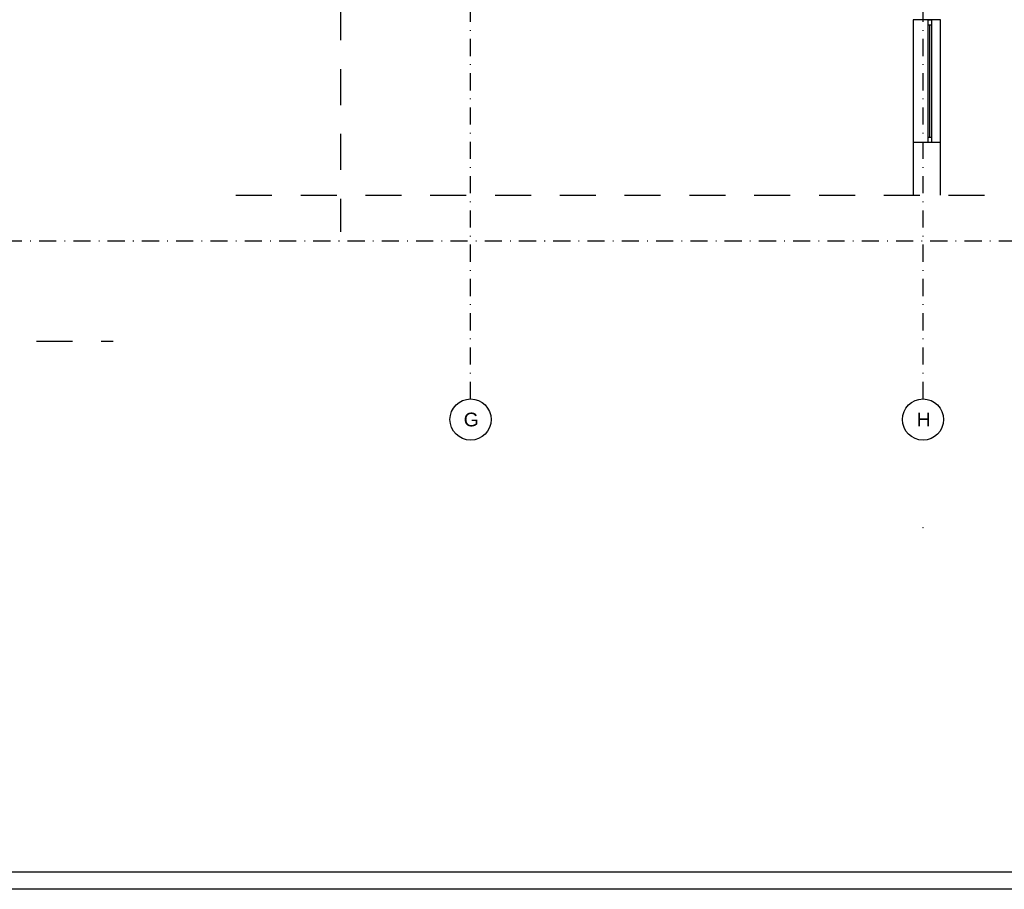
# Model space of a CAD drawing. Header units: metres. Extents: x -1437 to 3563, y -2228 to 2026.
# Tile 8 of 11: x 1322 to 2758, y -2228 to -960. Entities that reach past the tile are written whole.
import ezdxf
from ezdxf.enums import TextEntityAlignment as Align

# ---------------------------------------------------------------- set-up
doc = ezdxf.new("R2010")
doc.units = ezdxf.units.M
doc.header["$LTSCALE"] = 50
doc.header["$MEASUREMENT"] = 0
for name, pattern in [('DASHDOTX2', [1, 0.5, -0.25, 0, -0.25]), ('DO', [1, 0.5, -0.24, 0.02, -0.24]), ('DP', [0.63, 0.35, -0.28])]:
    doc.linetypes.add(name, pattern=pattern)
for name, color, linetype in [('A_osie', 7, 'Continuous'), ('BZ_lpd', 1, 'DP'), ('BZ_osd', 1, 'DO'), ('BZ_ram', 2, 'Continuous'), ('k3_sciany istn', 1, 'DP')]:
    doc.layers.add(name, color=color, linetype=linetype)
doc.styles.add('GENERATED_STYLE_1', font='arial.ttf')

msp = doc.modelspace()

# ---------------------------------------------------------------- linework, layer by layer
at = {"layer": 'A_osie', "color": 18, "linetype": 'DASHDOTX2', "lineweight": 5}
for p in [(2722.6, -1282.6), (2722.6, -1282.6), (2639.5, -1700.7), (2639.5, -1700.7)]:
    msp.add_point(p, dxfattribs=at)
at = {"layer": 'BZ_lpd', "ltscale": 3}
for points in [[(1789.7, 480.2), (1789.7, -1268.9)], [(1637.3, -1215.8), (2735.7, -1215.8)], [(-1205.3, -1428.5), (1458.4, -1428.5)]]:
    msp.add_lwpolyline(points, dxfattribs=at)
at = {"layer": 'BZ_osd'}
for p, q in [((1979.5, -1512.8), (1979.5, 496.8)), ((2639.5, -1512.8), (2639.5, 496.8)), ((2925.1, -1282.6), (-1166.1, -1282.6))]:
    msp.add_line(p, q, dxfattribs=at)
at = {"layer": 'BZ_osd', "color": 7, "linetype": 'Continuous'}
for centre in [(1979.5, -1542.8), (2639.5, -1542.8)]:
    msp.add_circle(centre, 30, dxfattribs=at)
at = {"layer": 'BZ_ram', "color": 1}
msp.add_lwpolyline([(-1437.2, -2227.9), (-1437.2, 1972.1), (3562.8, 1972.1), (3562.8, -2227.9)], close=True, dxfattribs=at)
at = {"layer": 'BZ_ram'}
msp.add_lwpolyline([(-1287.2, -2202.9), (-1287.2, 1947.1), (3537.8, 1947.1), (3537.8, -2202.9)], close=True, dxfattribs=at)
at = {"layer": 'k3_sciany istn', "linetype": 'Continuous'}
for p, q in [((2665.1, -959.8), (2624.9, -959.8)), ((2624.9, -959.8), (2624.9, -1138.8)), ((2647.1, -1138.8), (2647.1, -959.8)), ((2647.1, -959.8), (2652.1, -959.8)), ((2652.1, -959.8), (2652.1, -1138.8)), ((2665.1, -1138.8), (2665.1, -959.8)), ((2647.1, -967.3), (2652.1, -967.3)), ((2649.6, -1131.3), (2649.6, -967.3)), ((2647.1, -1131.3), (2652.1, -1131.3)), ((2665.1, -1138.8), (2624.9, -1138.8)), ((2652.1, -1138.8), (2647.1, -1138.8))]:
    msp.add_line(p, q, dxfattribs=at)
at = {"layer": 'k3_sciany istn', "linetype": 'Continuous', "flags": 128}
for points in [[(2624.9, -1138.8), (2624.9, -1215.8)], [(2665.1, -1215.8), (2665.1, -1138.8)]]:
    msp.add_lwpolyline(points, dxfattribs=at)

# ---------------------------------------------------------------- texts
at = {"layer": 'BZ_osd', "color": 7, "linetype": 'Continuous', "style": 'GENERATED_STYLE_1'}
for tag, p in [('G', (1980.4, -1542.8)), ('H', (2640.4, -1542.8))]:
    msp.add_attdef(tag, text='C', height=20, dxfattribs=at).set_placement(p, align=Align.MIDDLE_CENTER)

doc.saveas('drawing.dxf')
